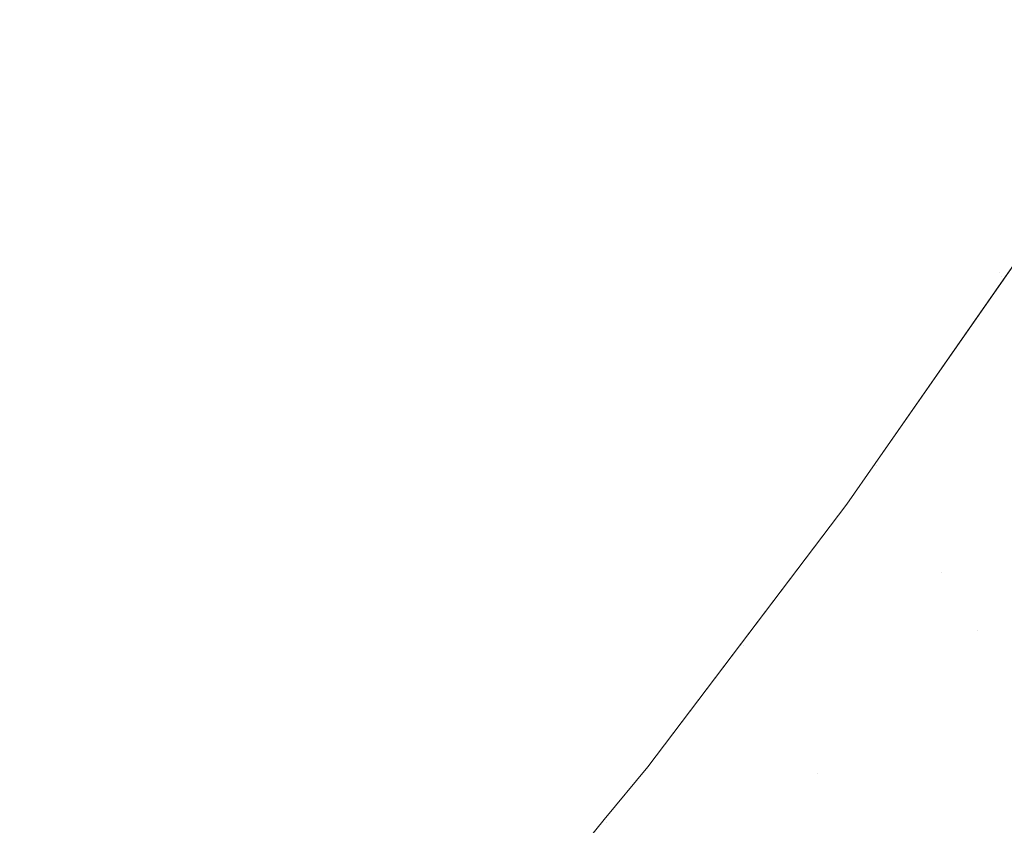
# Model space of a CAD drawing. Header units: centimetres. Extents: x -17.1 to 18.2, y 3.4 to 5.2.
# Tile 231 of 256: x 6.2985 to 6.3184, y 3.7459 to 3.7621. Entities that reach past the tile are written whole.
import ezdxf

# ---------------------------------------------------------------- set-up
doc = ezdxf.new("R2010")
doc.units = ezdxf.units.CM
doc.header["$LTSCALE"] = 2.54
doc.layers.add('Lucido design-1', color=7, linetype='Continuous')

# ---------------------------------------------------------------- blocks, each defined once
blk = doc.blocks.new('Gruppo-4-1')
at = {"color": 7, "linetype": 'Continuous', "lineweight": 9}
blk.add_3dface([(-17.020308, 5.100212, -1872.215514), (-17.020308, 3.500212, -1872.215514), (18.147234, 3.500212, -1872.215514), (18.147234, 5.100212, -1872.215514)], dxfattribs=at)
for points, invisible_edges in [([(18.147234, 5.100212, -1873.015514), (6.24222, 3.601209, -1873.015514), (6.247738, 3.602007, -1873.015514)], 9), ([(6.24222, 3.601209, -1873.015514), (18.147234, 5.100212, -1873.015514), (18.147234, 3.500212, -1873.015514)], 9), ([(18.147234, 5.100212, -1873.015514), (6.247738, 3.602007, -1873.015514), (6.250767, 3.602575, -1873.015514)], 9), ([(6.250767, 3.602575, -1873.015514), (6.253268, 3.603044, -1873.015514), (18.147234, 5.100212, -1873.015514)], 10), ([(18.147234, 5.100212, -1873.015514), (6.253268, 3.603044, -1873.015514), (6.258817, 3.604324, -1873.015514)], 9), ([(18.147234, 5.100212, -1873.015514), (6.258817, 3.604324, -1873.015514), (6.26439, 3.605856, -1873.015514)], 9), ([(18.147234, 5.100212, -1873.015514), (6.26439, 3.605856, -1873.015514), (6.269994, 3.607647, -1873.015514)], 9), ([(18.147234, 5.100212, -1873.015514), (6.269994, 3.607647, -1873.015514), (6.275634, 3.609711, -1873.015514)], 9), ([(18.147234, 5.100212, -1873.015514), (6.275634, 3.609711, -1873.015514), (6.281313, 3.612058, -1873.015514)], 9), ([(18.147234, 5.100212, -1873.015514), (6.281313, 3.612058, -1873.015514), (6.287038, 3.614703, -1873.015514)], 9), ([(18.147234, 5.100212, -1873.015514), (6.287038, 3.614703, -1873.015514), (6.292811, 3.617664, -1873.015514)], 9), ([(18.147234, 5.100212, -1873.015514), (6.292811, 3.617664, -1873.015514), (6.298004, 3.620601, -1873.015514), (6.298635, 3.620958, -1873.015514)], 9), ([(18.147234, 5.100212, -1873.015514), (6.298635, 3.620958, -1873.015514), (6.304513, 3.624607, -1873.015514)], 9), ([(18.147234, 5.100212, -1873.015514), (6.304513, 3.624607, -1873.015514), (6.310445, 3.628633, -1873.015514)], 9), ([(18.147234, 5.100212, -1873.015514), (6.310445, 3.628633, -1873.015514), (6.316431, 3.633061, -1873.015514)], 9), ([(18.147234, 5.100212, -1873.015514), (6.316431, 3.633061, -1873.015514), (6.319508, 3.635537, -1873.015514), (6.322469, 3.637919, -1873.015514)], 9), ([(6.300919, 3.763212, -1872.652484), (6.303389, 3.766377, -1872.652484), (6.304086, 3.765172, -1872.654508), (6.301594, 3.761978, -1872.654508)], 15), ([(6.308498, 3.765151, -1872.660793), (6.30603, 3.761808, -1872.660793), (6.305407, 3.762886, -1872.658665), (6.307856, 3.766203, -1872.658665)], 15), ([(6.31713, 3.766206, -1872.676402), (6.317578, 3.765547, -1872.678705), (6.315166, 3.761908, -1872.678705), (6.31473, 3.762585, -1872.676402)], 15), ([(6.300222, 3.764488, -1872.6505), (6.297694, 3.761425, -1872.6505), (6.296999, 3.762771, -1872.648557), (6.299503, 3.765804, -1872.648557)], 15), ([(6.310266, 3.762257, -1872.66735), (6.312699, 3.765736, -1872.66735), (6.313249, 3.764882, -1872.669585), (6.310801, 3.761381, -1872.669585)], 15), ([(6.315574, 3.761275, -1872.681018), (6.315166, 3.761908, -1872.678705), (6.317578, 3.765547, -1872.678705), (6.317997, 3.764931, -1872.681018)], 15), ([(6.301594, 3.761978, -1872.654508), (6.304086, 3.765172, -1872.654508), (6.304759, 3.764008, -1872.656569), (6.302245, 3.760786, -1872.656569)], 15), ([(6.309114, 3.764143, -1872.662952), (6.306628, 3.760774, -1872.662952), (6.30603, 3.761808, -1872.660793), (6.308498, 3.765151, -1872.660793)], 15), ([(6.311308, 3.76055, -1872.67184), (6.310801, 3.761381, -1872.669585), (6.313249, 3.764882, -1872.669585), (6.313771, 3.764072, -1872.67184)], 15), ([(6.317997, 3.764931, -1872.681018), (6.318386, 3.764358, -1872.683339), (6.315953, 3.760687, -1872.683339), (6.315574, 3.761275, -1872.681018)], 15), ([(6.300919, 3.763212, -1872.652484), (6.298367, 3.760121, -1872.652484), (6.297694, 3.761425, -1872.6505), (6.300222, 3.764488, -1872.6505)], 15), ([(6.316304, 3.760143, -1872.685667), (6.315953, 3.760687, -1872.683339), (6.318386, 3.764358, -1872.683339), (6.318746, 3.763828, -1872.685667)], 15), ([(6.302245, 3.760786, -1872.656569), (6.304759, 3.764008, -1872.656569), (6.305407, 3.762886, -1872.658665), (6.302873, 3.759638, -1872.658665)], 15), ([(6.309704, 3.763177, -1872.665138), (6.307199, 3.759785, -1872.665138), (6.306628, 3.760774, -1872.662952), (6.309114, 3.764143, -1872.662952)], 15), ([(6.313771, 3.764072, -1872.67184), (6.314265, 3.763306, -1872.674113), (6.311788, 3.759764, -1872.674113), (6.311308, 3.76055, -1872.67184)], 15), ([(6.318746, 3.763828, -1872.685667), (6.319077, 3.763341, -1872.687998), (6.316626, 3.759642, -1872.687998), (6.316304, 3.760143, -1872.685667)], 15), ([(6.301594, 3.761978, -1872.654508), (6.299019, 3.758859, -1872.654508), (6.298367, 3.760121, -1872.652484), (6.300919, 3.763212, -1872.652484)], 15), ([(6.31224, 3.759024, -1872.676402), (6.311788, 3.759764, -1872.674113), (6.314265, 3.763306, -1872.674113), (6.31473, 3.762585, -1872.676402)], 15), ([(6.316921, 3.759186, -1872.690331), (6.316626, 3.759642, -1872.687998), (6.319077, 3.763341, -1872.687998), (6.31938, 3.762896, -1872.690331)], 15), ([(6.310266, 3.762257, -1872.66735), (6.307745, 3.758842, -1872.66735), (6.307199, 3.759785, -1872.665138), (6.309704, 3.763177, -1872.665138)], 15), ([(6.302873, 3.759638, -1872.658665), (6.305407, 3.762886, -1872.658665), (6.30603, 3.761808, -1872.660793), (6.303476, 3.758535, -1872.660793)], 15), ([(6.31938, 3.762896, -1872.690331), (6.319653, 3.762493, -1872.692664), (6.317187, 3.758772, -1872.692664), (6.316921, 3.759186, -1872.690331)], 15), ([(6.31473, 3.762585, -1872.676402), (6.315166, 3.761908, -1872.678705), (6.312664, 3.758329, -1872.678705), (6.31224, 3.759024, -1872.676402)], 15), ([(6.317426, 3.758401, -1872.694993), (6.317187, 3.758772, -1872.692664), (6.319653, 3.762493, -1872.692664), (6.319899, 3.762132, -1872.694993)], 15), ([(6.310801, 3.761381, -1872.669585), (6.308264, 3.757944, -1872.669585), (6.307745, 3.758842, -1872.66735), (6.310266, 3.762257, -1872.66735)], 15), ([(6.319899, 3.762132, -1872.694993), (6.320116, 3.761812, -1872.697318), (6.317638, 3.758072, -1872.697318), (6.317426, 3.758401, -1872.694993)], 15), ([(6.302245, 3.760786, -1872.656569), (6.299648, 3.75764, -1872.656569), (6.299019, 3.758859, -1872.654508), (6.301594, 3.761978, -1872.654508)], 15), ([(6.303476, 3.758535, -1872.660793), (6.30603, 3.761808, -1872.660793), (6.306628, 3.760774, -1872.662952), (6.304054, 3.757477, -1872.662952)], 15), ([(6.31306, 3.75768, -1872.681018), (6.312664, 3.758329, -1872.678705), (6.315166, 3.761908, -1872.678705), (6.315574, 3.761275, -1872.681018)], 15), ([(6.317823, 3.757785, -1872.699636), (6.317638, 3.758072, -1872.697318), (6.320116, 3.761812, -1872.697318), (6.320307, 3.761533, -1872.699636)], 15), ([(6.320307, 3.761533, -1872.699636), (6.32047, 3.761293, -1872.701944), (6.317982, 3.757539, -1872.701944), (6.317823, 3.757785, -1872.699636)], 15), ([(6.308756, 3.757092, -1872.67184), (6.308264, 3.757944, -1872.669585), (6.310801, 3.761381, -1872.669585), (6.311308, 3.76055, -1872.67184)], 15), ([(6.315574, 3.761275, -1872.681018), (6.315953, 3.760687, -1872.683339), (6.313429, 3.757076, -1872.683339), (6.31306, 3.75768, -1872.681018)], 15), ([(6.318115, 3.757333, -1872.704243), (6.317982, 3.757539, -1872.701944), (6.32047, 3.761293, -1872.701944), (6.320606, 3.761092, -1872.704243)], 15), ([(6.320606, 3.761092, -1872.704243), (6.320717, 3.76093, -1872.706529), (6.318222, 3.757166, -1872.706529), (6.318115, 3.757333, -1872.704243)], 15), ([(6.318305, 3.757038, -1872.7088), (6.318222, 3.757166, -1872.706529), (6.320717, 3.76093, -1872.706529)], 11), ([(6.320717, 3.76093, -1872.706529), (6.320861, 3.760717, -1872.711056), (6.318305, 3.757038, -1872.7088)], 11), ([(6.302873, 3.759638, -1872.658665), (6.300254, 3.756466, -1872.658665), (6.299648, 3.75764, -1872.656569), (6.302245, 3.760786, -1872.656569)], 15), ([(6.304054, 3.757477, -1872.662952), (6.306628, 3.760774, -1872.662952), (6.307199, 3.759785, -1872.665138), (6.304608, 3.756464, -1872.665138)], 15), ([(6.31377, 3.756518, -1872.685667), (6.313429, 3.757076, -1872.683339), (6.315953, 3.760687, -1872.683339), (6.316304, 3.760143, -1872.685667)], 15), ([(6.320861, 3.760717, -1872.711056), (6.318363, 3.756947, -1872.711056), (6.318305, 3.757038, -1872.7088)], 11), ([(6.319231, 3.758093, -1872.715514), (6.318363, 3.756947, -1872.711056), (6.320861, 3.760717, -1872.711056)], 11), ([(6.311308, 3.76055, -1872.67184), (6.311788, 3.759764, -1872.674113), (6.309221, 3.756287, -1872.674113), (6.308756, 3.757092, -1872.67184)], 15), ([(6.295734, 3.757109, -1872.652484), (6.298367, 3.760121, -1872.652484), (6.299019, 3.758859, -1872.654508), (6.296362, 3.75582, -1872.654508)], 15), ([(6.316304, 3.760143, -1872.685667), (6.316626, 3.759642, -1872.687998), (6.314083, 3.756005, -1872.687998), (6.31377, 3.756518, -1872.685667)], 15), ([(6.303476, 3.758535, -1872.660793), (6.300837, 3.755338, -1872.660793), (6.300254, 3.756466, -1872.658665), (6.302873, 3.759638, -1872.658665)], 15), ([(6.304608, 3.756464, -1872.665138), (6.307199, 3.759785, -1872.665138), (6.307745, 3.758842, -1872.66735), (6.305136, 3.755498, -1872.66735)], 15), ([(6.30966, 3.755529, -1872.676402), (6.309221, 3.756287, -1872.674113), (6.311788, 3.759764, -1872.674113), (6.31224, 3.759024, -1872.676402)], 15), ([(6.314369, 3.755536, -1872.690331), (6.314083, 3.756005, -1872.687998), (6.316626, 3.759642, -1872.687998), (6.316921, 3.759186, -1872.690331)], 15), ([(6.31224, 3.759024, -1872.676402), (6.312664, 3.758329, -1872.678705), (6.310071, 3.754817, -1872.678705), (6.30966, 3.755529, -1872.676402)], 15), ([(6.316921, 3.759186, -1872.690331), (6.317187, 3.758772, -1872.692664), (6.314628, 3.755112, -1872.692664), (6.314369, 3.755536, -1872.690331)], 15), ([(6.296362, 3.75582, -1872.654508), (6.299019, 3.758859, -1872.654508), (6.299648, 3.75764, -1872.656569), (6.296968, 3.754576, -1872.656569)], 15), ([(6.305136, 3.755498, -1872.66735), (6.307745, 3.758842, -1872.66735), (6.308264, 3.757944, -1872.669585), (6.305638, 3.754579, -1872.669585)], 15), ([(6.31486, 3.754732, -1872.694993), (6.314628, 3.755112, -1872.692664), (6.317187, 3.758772, -1872.692664), (6.317426, 3.758401, -1872.694993)], 15), ([(6.304054, 3.757477, -1872.662952), (6.301395, 3.754256, -1872.662952), (6.300837, 3.755338, -1872.660793), (6.303476, 3.758535, -1872.660793)], 15), ([(6.310455, 3.754152, -1872.681018), (6.310071, 3.754817, -1872.678705), (6.312664, 3.758329, -1872.678705), (6.31306, 3.75768, -1872.681018)], 15), ([(6.317426, 3.758401, -1872.694993), (6.317638, 3.758072, -1872.697318), (6.315066, 3.754394, -1872.697318), (6.31486, 3.754732, -1872.694993)], 15), ([(6.315246, 3.7541, -1872.699636), (6.315066, 3.754394, -1872.697318), (6.317638, 3.758072, -1872.697318), (6.317823, 3.757785, -1872.699636)], 15), ([(6.315802, 3.753177, -1872.915514), (6.319231, 3.758093, -1872.915514), (6.318432, 3.75684, -1872.918688), (6.315838, 3.75313, -1872.918688)], 14), ([(6.319231, 3.758093, -1872.915514), (6.315802, 3.753177, -1872.915514), (6.315802, 3.753177, -1872.715514), (6.318391, 3.756889, -1872.715514)], 10), ([(6.319231, 3.758093, -1872.715514), (6.318391, 3.756889, -1872.715514), (6.318363, 3.756947, -1872.711056)], 10), ([(6.318391, 3.756889, -1872.715514), (6.319231, 3.758093, -1872.715514), (6.319231, 3.758093, -1872.915514)], 10), ([(6.305638, 3.754579, -1872.669585), (6.308264, 3.757944, -1872.669585), (6.308756, 3.757092, -1872.67184), (6.306115, 3.753708, -1872.67184)], 15), ([(6.296968, 3.754576, -1872.656569), (6.299648, 3.75764, -1872.656569), (6.300254, 3.756466, -1872.658665), (6.297552, 3.753377, -1872.658665)], 15), ([(6.31306, 3.75768, -1872.681018), (6.313429, 3.757076, -1872.683339), (6.310813, 3.753533, -1872.683339), (6.310455, 3.754152, -1872.681018)], 15), ([(6.317823, 3.757785, -1872.699636), (6.317982, 3.757539, -1872.701944), (6.315401, 3.753847, -1872.701944), (6.315246, 3.7541, -1872.699636)], 15), ([(6.304608, 3.756464, -1872.665138), (6.30193, 3.753221, -1872.665138), (6.301395, 3.754256, -1872.662952), (6.304054, 3.757477, -1872.662952)], 15), ([(6.31553, 3.753635, -1872.704243), (6.315401, 3.753847, -1872.701944), (6.317982, 3.757539, -1872.701944), (6.318115, 3.757333, -1872.704243)], 15), ([(6.318115, 3.757333, -1872.704243), (6.318222, 3.757166, -1872.706529), (6.315634, 3.753464, -1872.706529), (6.31553, 3.753635, -1872.704243)], 15), ([(6.306115, 3.753708, -1872.67184), (6.308756, 3.757092, -1872.67184), (6.309221, 3.756287, -1872.674113), (6.306565, 3.752883, -1872.674113)], 15), ([(6.311144, 3.752961, -1872.685667), (6.310813, 3.753533, -1872.683339), (6.313429, 3.757076, -1872.683339), (6.31377, 3.756518, -1872.685667)], 15), ([(6.315715, 3.753333, -1872.7088), (6.315634, 3.753464, -1872.706529), (6.318222, 3.757166, -1872.706529), (6.318305, 3.757038, -1872.7088)], 15), ([(6.318305, 3.757038, -1872.7088), (6.318363, 3.756947, -1872.711056), (6.315771, 3.75324, -1872.711056), (6.315715, 3.753333, -1872.7088)], 15), ([(6.315805, 3.753185, -1872.713294), (6.315771, 3.75324, -1872.711056), (6.318363, 3.756947, -1872.711056)], 11), ([(6.318391, 3.756889, -1872.715514), (6.315802, 3.753177, -1872.715514), (6.315805, 3.753185, -1872.713294)], 10), ([(6.318363, 3.756947, -1872.711056), (6.318391, 3.756889, -1872.715514), (6.315805, 3.753185, -1872.713294)], 11), ([(6.315838, 3.75313, -1872.918688), (6.318432, 3.75684, -1872.918688), (6.318505, 3.756727, -1872.921959), (6.315909, 3.753014, -1872.921959)], 15), ([(6.315909, 3.753014, -1872.921959), (6.318505, 3.756727, -1872.921959), (6.318632, 3.75653, -1872.925326), (6.316032, 3.752812, -1872.925326)], 15), ([(6.297552, 3.753377, -1872.658665), (6.300254, 3.756466, -1872.658665), (6.300837, 3.755338, -1872.660793), (6.298113, 3.752224, -1872.660793)], 15), ([(6.305136, 3.755498, -1872.66735), (6.30244, 3.752233, -1872.66735), (6.30193, 3.753221, -1872.665138), (6.304608, 3.756464, -1872.665138)], 15), ([(6.31377, 3.756518, -1872.685667), (6.314083, 3.756005, -1872.687998), (6.311448, 3.752435, -1872.687998), (6.311144, 3.752961, -1872.685667)], 15), ([(6.316032, 3.752812, -1872.925326), (6.318632, 3.75653, -1872.925326), (6.318818, 3.756242, -1872.928788), (6.316213, 3.752516, -1872.928788)], 15), ([(6.306989, 3.752107, -1872.676402), (6.306565, 3.752883, -1872.674113), (6.309221, 3.756287, -1872.674113), (6.30966, 3.755529, -1872.676402)], 15), ([(6.316213, 3.752516, -1872.928788), (6.318818, 3.756242, -1872.928788), (6.319068, 3.755854, -1872.932342), (6.316456, 3.752118, -1872.932342)], 15), ([(6.311725, 3.751955, -1872.690331), (6.311448, 3.752435, -1872.687998), (6.314083, 3.756005, -1872.687998), (6.314369, 3.755536, -1872.690331)], 15), ([(6.316456, 3.752118, -1872.932342), (6.319068, 3.755854, -1872.932342), (6.319387, 3.755358, -1872.935985), (6.316766, 3.75161, -1872.935985)], 15), ([(6.305638, 3.754579, -1872.669585), (6.302925, 3.751293, -1872.669585), (6.30244, 3.752233, -1872.66735), (6.305136, 3.755498, -1872.66735)], 15), ([(6.30966, 3.755529, -1872.676402), (6.310071, 3.754817, -1872.678705), (6.307388, 3.751378, -1872.678705), (6.306989, 3.752107, -1872.676402)], 15), ([(6.314369, 3.755536, -1872.690331), (6.314628, 3.755112, -1872.692664), (6.311976, 3.75152, -1872.692664), (6.311725, 3.751955, -1872.690331)], 15), ([(6.298113, 3.752224, -1872.660793), (6.300837, 3.755338, -1872.660793), (6.301395, 3.754256, -1872.662952), (6.298652, 3.751119, -1872.662952)], 15), ([(6.316766, 3.75161, -1872.935985), (6.319387, 3.755358, -1872.935985), (6.319782, 3.754746, -1872.939711), (6.31715, 3.750982, -1872.939711)], 15), ([(6.312202, 3.751131, -1872.694993), (6.311976, 3.75152, -1872.692664), (6.314628, 3.755112, -1872.692664), (6.31486, 3.754732, -1872.694993)], 15), ([(6.30776, 3.750698, -1872.681018), (6.307388, 3.751378, -1872.678705), (6.310071, 3.754817, -1872.678705), (6.310455, 3.754152, -1872.681018)], 15), ([(6.31486, 3.754732, -1872.694993), (6.315066, 3.754394, -1872.697318), (6.312401, 3.750785, -1872.697318), (6.312202, 3.751131, -1872.694993)], 15), ([(6.31715, 3.750982, -1872.939711), (6.319782, 3.754746, -1872.939711), (6.320257, 3.754009, -1872.943514), (6.317611, 3.750226, -1872.943514)], 15), ([(6.306115, 3.753708, -1872.67184), (6.303385, 3.750402, -1872.67184), (6.302925, 3.751293, -1872.669585), (6.305638, 3.754579, -1872.669585)], 15), ([(6.298652, 3.751119, -1872.662952), (6.301395, 3.754256, -1872.662952), (6.30193, 3.753221, -1872.665138), (6.299167, 3.750061, -1872.665138)], 15), ([(6.312576, 3.750483, -1872.699636), (6.312401, 3.750785, -1872.697318), (6.315066, 3.754394, -1872.697318), (6.315246, 3.7541, -1872.699636)], 15), ([(6.310455, 3.754152, -1872.681018), (6.310813, 3.753533, -1872.683339), (6.308106, 3.750064, -1872.683339), (6.30776, 3.750698, -1872.681018)], 15), ([(6.315246, 3.7541, -1872.699636), (6.315401, 3.753847, -1872.701944), (6.312726, 3.750224, -1872.701944), (6.312576, 3.750483, -1872.699636)], 15), ([(6.312851, 3.750007, -1872.704243), (6.312726, 3.750224, -1872.701944), (6.315401, 3.753847, -1872.701944), (6.31553, 3.753635, -1872.704243)], 15), ([(6.317874, 3.749797, -1872.945443), (6.317611, 3.750226, -1872.943514), (6.320257, 3.754009, -1872.943514)], 11), ([(6.320257, 3.754009, -1872.943514), (6.320818, 3.753138, -1872.947388), (6.317874, 3.749797, -1872.945443)], 11), ([(6.306565, 3.752883, -1872.674113), (6.303821, 3.749559, -1872.674113), (6.303385, 3.750402, -1872.67184), (6.306115, 3.753708, -1872.67184)], 15), ([(6.31553, 3.753635, -1872.704243), (6.315634, 3.753464, -1872.706529), (6.312952, 3.749832, -1872.706529), (6.312851, 3.750007, -1872.704243)], 15), ([(6.308426, 3.749479, -1872.685667), (6.308106, 3.750064, -1872.683339), (6.310813, 3.753533, -1872.683339), (6.311144, 3.752961, -1872.685667)], 15), ([(6.31303, 3.749697, -1872.7088), (6.312952, 3.749832, -1872.706529), (6.315634, 3.753464, -1872.706529), (6.315715, 3.753333, -1872.7088)], 15), ([(6.315715, 3.753333, -1872.7088), (6.315771, 3.75324, -1872.711056), (6.313085, 3.749602, -1872.711056), (6.31303, 3.749697, -1872.7088)], 15), ([(6.313118, 3.749546, -1872.713294), (6.313085, 3.749602, -1872.711056), (6.315771, 3.75324, -1872.711056), (6.315805, 3.753185, -1872.713294)], 15), ([(6.299167, 3.750061, -1872.665138), (6.30193, 3.753221, -1872.665138), (6.30244, 3.752233, -1872.66735), (6.299658, 3.749052, -1872.66735)], 15), ([(6.313118, 3.749546, -1872.713294), (6.315805, 3.753185, -1872.713294), (6.315229, 3.752354, -1872.715514)], 11), ([(6.315229, 3.752354, -1872.915514), (6.315838, 3.75313, -1872.918688), (6.31315, 3.749489, -1872.918688)], 11), ([(6.315909, 3.753014, -1872.921959), (6.313219, 3.74937, -1872.921959), (6.31315, 3.749489, -1872.918688), (6.315838, 3.75313, -1872.918688)], 15), ([(6.315805, 3.753185, -1872.713294), (6.315802, 3.753177, -1872.715514), (6.315229, 3.752354, -1872.715514)], 9), ([(6.315229, 3.752354, -1872.915514), (6.315802, 3.753177, -1872.915514), (6.315838, 3.75313, -1872.918688)], 10), ([(6.315802, 3.753177, -1872.915514), (6.315229, 3.752354, -1872.915514), (6.315229, 3.752354, -1872.715514), (6.315802, 3.753177, -1872.715514)], 10), ([(6.320818, 3.753138, -1872.947388), (6.318157, 3.749332, -1872.947388), (6.317874, 3.749797, -1872.945443)], 11), ([(6.318463, 3.748831, -1872.949348), (6.318157, 3.749332, -1872.947388), (6.320818, 3.753138, -1872.947388), (6.321133, 3.752649, -1872.949348)], 15), ([(6.30423, 3.748765, -1872.676402), (6.303821, 3.749559, -1872.674113), (6.306565, 3.752883, -1872.674113), (6.306989, 3.752107, -1872.676402)], 15), ([(6.311144, 3.752961, -1872.685667), (6.311448, 3.752435, -1872.687998), (6.30872, 3.74894, -1872.687998), (6.308426, 3.749479, -1872.685667)], 15), ([(6.316032, 3.752812, -1872.925326), (6.313339, 3.749163, -1872.925326), (6.313219, 3.74937, -1872.921959), (6.315909, 3.753014, -1872.921959)], 15), ([(6.316213, 3.752516, -1872.928788), (6.313514, 3.74886, -1872.928788), (6.313339, 3.749163, -1872.925326), (6.316032, 3.752812, -1872.925326)], 15), ([(6.316456, 3.752118, -1872.932342), (6.31375, 3.748453, -1872.932342), (6.313514, 3.74886, -1872.928788), (6.316213, 3.752516, -1872.928788)], 15), ([(6.308989, 3.748449, -1872.690331), (6.30872, 3.74894, -1872.687998), (6.311448, 3.752435, -1872.687998), (6.311725, 3.751955, -1872.690331)], 15), ([(6.31315, 3.749489, -1872.918688), (6.311209, 3.747045, -1872.915514), (6.315229, 3.752354, -1872.915514)], 9), ([(6.313103, 3.749547, -1872.715514), (6.315229, 3.752354, -1872.715514), (6.315229, 3.752354, -1872.915514), (6.311209, 3.747045, -1872.915514)], 10), ([(6.315229, 3.752354, -1872.715514), (6.313103, 3.749547, -1872.715514), (6.313118, 3.749546, -1872.713294)], 10), ([(6.298652, 3.751119, -1872.662952), (6.295824, 3.748071, -1872.662952), (6.295307, 3.749199, -1872.660793), (6.298113, 3.752224, -1872.660793)], 15), ([(6.299658, 3.749052, -1872.66735), (6.30244, 3.752233, -1872.66735), (6.302925, 3.751293, -1872.669585), (6.300126, 3.748092, -1872.669585)], 15), ([(6.306989, 3.752107, -1872.676402), (6.307388, 3.751378, -1872.678705), (6.304615, 3.74802, -1872.678705), (6.30423, 3.748765, -1872.676402)], 15), ([(6.316766, 3.75161, -1872.935985), (6.314051, 3.747932, -1872.935985), (6.31375, 3.748453, -1872.932342), (6.316456, 3.752118, -1872.932342)], 15), ([(6.311725, 3.751955, -1872.690331), (6.311976, 3.75152, -1872.692664), (6.309232, 3.748004, -1872.692664), (6.308989, 3.748449, -1872.690331)], 15), ([(6.309451, 3.747605, -1872.694993), (6.309232, 3.748004, -1872.692664), (6.311976, 3.75152, -1872.692664), (6.312202, 3.751131, -1872.694993)], 15), ([(6.31715, 3.750982, -1872.939711), (6.314423, 3.747288, -1872.939711), (6.314051, 3.747932, -1872.935985), (6.316766, 3.75161, -1872.935985)], 15), ([(6.300126, 3.748092, -1872.669585), (6.302925, 3.751293, -1872.669585), (6.303385, 3.750402, -1872.67184), (6.300569, 3.747182, -1872.67184)], 15), ([(6.304975, 3.747324, -1872.681018), (6.304615, 3.74802, -1872.678705), (6.307388, 3.751378, -1872.678705), (6.30776, 3.750698, -1872.681018)], 15), ([(6.299167, 3.750061, -1872.665138), (6.296319, 3.746992, -1872.665138), (6.295824, 3.748071, -1872.662952), (6.298652, 3.751119, -1872.662952)], 15), ([(6.312202, 3.751131, -1872.694993), (6.312401, 3.750785, -1872.697318), (6.309644, 3.747251, -1872.697318), (6.309451, 3.747605, -1872.694993)], 15), ([(6.314637, 3.746918, -1872.941603), (6.314423, 3.747288, -1872.939711), (6.31715, 3.750982, -1872.939711)], 11), ([(6.31715, 3.750982, -1872.939711), (6.317611, 3.750226, -1872.943514), (6.314637, 3.746918, -1872.941603)], 11), ([(6.30776, 3.750698, -1872.681018), (6.308106, 3.750064, -1872.683339), (6.305309, 3.746676, -1872.683339), (6.304975, 3.747324, -1872.681018)], 15), ([(6.309813, 3.746942, -1872.699636), (6.309644, 3.747251, -1872.697318), (6.312401, 3.750785, -1872.697318), (6.312576, 3.750483, -1872.699636)], 15), ([(6.312576, 3.750483, -1872.699636), (6.312726, 3.750224, -1872.701944), (6.309958, 3.746677, -1872.701944), (6.309813, 3.746942, -1872.699636)], 15), ([(6.300569, 3.747182, -1872.67184), (6.303385, 3.750402, -1872.67184), (6.303821, 3.749559, -1872.674113), (6.300988, 3.746321, -1872.674113)], 15), ([(6.299658, 3.749052, -1872.66735), (6.296792, 3.745963, -1872.66735), (6.296319, 3.746992, -1872.665138), (6.299167, 3.750061, -1872.665138)], 15), ([(6.305618, 3.746078, -1872.685667), (6.305309, 3.746676, -1872.683339), (6.308106, 3.750064, -1872.683339), (6.308426, 3.749479, -1872.685667)], 15), ([(6.310079, 3.746455, -1872.704243), (6.309958, 3.746677, -1872.701944), (6.312726, 3.750224, -1872.701944), (6.312851, 3.750007, -1872.704243)], 15), ([(6.317611, 3.750226, -1872.943514), (6.31487, 3.746513, -1872.943514), (6.314637, 3.746918, -1872.941603)], 11), ([(6.315125, 3.746074, -1872.945443), (6.31487, 3.746513, -1872.943514), (6.317611, 3.750226, -1872.943514), (6.317874, 3.749797, -1872.945443)], 15), ([(6.312851, 3.750007, -1872.704243), (6.312952, 3.749832, -1872.706529), (6.310177, 3.746275, -1872.706529), (6.310079, 3.746455, -1872.704243)], 15), ([(6.310253, 3.746137, -1872.7088), (6.310177, 3.746275, -1872.706529), (6.312952, 3.749832, -1872.706529), (6.31303, 3.749697, -1872.7088)], 15), ([(6.31303, 3.749697, -1872.7088), (6.313085, 3.749602, -1872.711056), (6.310306, 3.74604, -1872.711056), (6.310253, 3.746137, -1872.7088)], 15), ([(6.317874, 3.749797, -1872.945443), (6.318157, 3.749332, -1872.947388), (6.3154, 3.745597, -1872.947388), (6.315125, 3.746074, -1872.945443)], 15), ([(6.300988, 3.746321, -1872.674113), (6.303821, 3.749559, -1872.674113), (6.30423, 3.748765, -1872.676402), (6.301383, 3.74551, -1872.676402)], 15), ([(6.308426, 3.749479, -1872.685667), (6.30872, 3.74894, -1872.687998), (6.305902, 3.745527, -1872.687998), (6.305618, 3.746078, -1872.685667)], 15), ([(6.310337, 3.745982, -1872.713294), (6.310306, 3.74604, -1872.711056), (6.313085, 3.749602, -1872.711056), (6.313118, 3.749546, -1872.713294)], 15), ([(6.311209, 3.747045, -1872.715514), (6.310337, 3.745982, -1872.713294), (6.313118, 3.749546, -1872.713294)], 11), ([(6.310369, 3.745925, -1872.918688), (6.31315, 3.749489, -1872.918688), (6.313219, 3.74937, -1872.921959), (6.310435, 3.745803, -1872.921959)], 15), ([(6.311209, 3.747045, -1872.915514), (6.31315, 3.749489, -1872.918688), (6.310369, 3.745925, -1872.918688)], 11), ([(6.311209, 3.747045, -1872.915514), (6.311209, 3.747045, -1872.715514), (6.313103, 3.749547, -1872.715514)], 9), ([(6.313118, 3.749546, -1872.713294), (6.313103, 3.749547, -1872.715514), (6.311209, 3.747045, -1872.715514)], 9), ([(6.310435, 3.745803, -1872.921959), (6.313219, 3.74937, -1872.921959), (6.313339, 3.749163, -1872.925326), (6.310551, 3.745591, -1872.925326)], 15), ([(6.315697, 3.745084, -1872.949348), (6.3154, 3.745597, -1872.947388), (6.318157, 3.749332, -1872.947388), (6.318463, 3.748831, -1872.949348)], 15), ([(6.310551, 3.745591, -1872.925326), (6.313339, 3.749163, -1872.925326), (6.313514, 3.74886, -1872.928788), (6.310721, 3.745281, -1872.928788)], 15), ([(6.300126, 3.748092, -1872.669585), (6.297241, 3.744983, -1872.669585), (6.296792, 3.745963, -1872.66735), (6.299658, 3.749052, -1872.66735)], 15), ([(6.306162, 3.745024, -1872.690331), (6.305902, 3.745527, -1872.687998), (6.30872, 3.74894, -1872.687998), (6.308989, 3.748449, -1872.690331)], 15), ([(6.310721, 3.745281, -1872.928788), (6.313514, 3.74886, -1872.928788), (6.31375, 3.748453, -1872.932342), (6.310949, 3.744863, -1872.932342)], 15), ([(6.301383, 3.74551, -1872.676402), (6.30423, 3.748765, -1872.676402), (6.304615, 3.74802, -1872.678705), (6.301754, 3.744749, -1872.678705)], 15), ([(6.318463, 3.748831, -1872.949348), (6.318793, 3.748291, -1872.951323), (6.316016, 3.744531, -1872.951323), (6.315697, 3.745084, -1872.949348)], 15), ([(6.308989, 3.748449, -1872.690331), (6.309232, 3.748004, -1872.692664), (6.306397, 3.744569, -1872.692664), (6.306162, 3.745024, -1872.690331)], 15), ([(6.310949, 3.744863, -1872.932342), (6.31375, 3.748453, -1872.932342), (6.314051, 3.747932, -1872.935985), (6.31124, 3.74433, -1872.935985)], 15), ([(6.316359, 3.743938, -1872.953311), (6.316016, 3.744531, -1872.951323), (6.318793, 3.748291, -1872.951323), (6.319146, 3.747713, -1872.953311)], 15), ([(6.300569, 3.747182, -1872.67184), (6.297667, 3.744054, -1872.67184), (6.297241, 3.744983, -1872.669585), (6.300126, 3.748092, -1872.669585)], 15), ([(6.302101, 3.744037, -1872.681018), (6.301754, 3.744749, -1872.678705), (6.304615, 3.74802, -1872.678705), (6.304975, 3.747324, -1872.681018)], 15), ([(6.306608, 3.744161, -1872.694993), (6.306397, 3.744569, -1872.692664), (6.309232, 3.748004, -1872.692664), (6.309451, 3.747605, -1872.694993)], 15), ([(6.31124, 3.74433, -1872.935985), (6.314051, 3.747932, -1872.935985), (6.314423, 3.747288, -1872.939711), (6.3116, 3.743672, -1872.939711)], 15), ([(6.319146, 3.747713, -1872.953311), (6.319524, 3.747094, -1872.955309), (6.316725, 3.743304, -1872.955309), (6.316359, 3.743938, -1872.953311)], 15), ([(6.309451, 3.747605, -1872.694993), (6.309644, 3.747251, -1872.697318), (6.306794, 3.743799, -1872.697318), (6.306608, 3.744161, -1872.694993)], 15), ([(6.304975, 3.747324, -1872.681018), (6.305309, 3.746676, -1872.683339), (6.302423, 3.743376, -1872.683339), (6.302101, 3.744037, -1872.681018)], 15), ([(6.311808, 3.743292, -1872.941603), (6.3116, 3.743672, -1872.939711), (6.314423, 3.747288, -1872.939711), (6.314637, 3.746918, -1872.941603)], 15), ([(6.300988, 3.746321, -1872.674113), (6.29807, 3.743175, -1872.674113), (6.297667, 3.744054, -1872.67184), (6.300569, 3.747182, -1872.67184)], 15), ([(6.306958, 3.743483, -1872.699636), (6.306794, 3.743799, -1872.697318), (6.309644, 3.747251, -1872.697318), (6.309813, 3.746942, -1872.699636)], 15), ([(6.317116, 3.742628, -1872.957318), (6.316725, 3.743304, -1872.955309), (6.319524, 3.747094, -1872.955309), (6.319927, 3.746434, -1872.957318)], 15), ([(6.309813, 3.746942, -1872.699636), (6.309958, 3.746677, -1872.701944), (6.307098, 3.743212, -1872.701944), (6.306958, 3.743483, -1872.699636)], 15), ([(6.310369, 3.745925, -1872.918688), (6.310329, 3.745979, -1872.915514), (6.311209, 3.747045, -1872.915514)], 9), ([(6.310329, 3.745979, -1872.715514), (6.311209, 3.747045, -1872.715514), (6.311209, 3.747045, -1872.915514), (6.310329, 3.745979, -1872.915514)], 10), ([(6.311209, 3.747045, -1872.715514), (6.310329, 3.745979, -1872.715514), (6.310337, 3.745982, -1872.713294)], 10), ([(6.314637, 3.746918, -1872.941603), (6.31487, 3.746513, -1872.943514), (6.312034, 3.742878, -1872.943514), (6.311808, 3.743292, -1872.941603)], 15), ([(6.302721, 3.742764, -1872.685667), (6.302423, 3.743376, -1872.683339), (6.305309, 3.746676, -1872.683339), (6.305618, 3.746078, -1872.685667)], 15), ([(6.307215, 3.742985, -1872.704243), (6.307098, 3.743212, -1872.701944), (6.309958, 3.746677, -1872.701944), (6.310079, 3.746455, -1872.704243)], 15), ([(6.31228, 3.742428, -1872.945443), (6.312034, 3.742878, -1872.943514), (6.31487, 3.746513, -1872.943514), (6.315125, 3.746074, -1872.945443)], 15), ([(6.301383, 3.74551, -1872.676402), (6.29845, 3.742348, -1872.676402), (6.29807, 3.743175, -1872.674113), (6.300988, 3.746321, -1872.674113)], 15), ([(6.310079, 3.746455, -1872.704243), (6.310177, 3.746275, -1872.706529), (6.30731, 3.742802, -1872.706529), (6.307215, 3.742985, -1872.704243)], 15), ([(6.307382, 3.742661, -1872.7088), (6.30731, 3.742802, -1872.706529), (6.310177, 3.746275, -1872.706529), (6.310253, 3.746137, -1872.7088)], 15), ([(6.319927, 3.746434, -1872.957318), (6.320355, 3.745732, -1872.959334), (6.317532, 3.741908, -1872.959334), (6.317116, 3.742628, -1872.957318)], 15), ([(6.305618, 3.746078, -1872.685667), (6.305902, 3.745527, -1872.687998), (6.302995, 3.742202, -1872.687998), (6.302721, 3.742764, -1872.685667)], 15), ([(6.310253, 3.746137, -1872.7088), (6.310306, 3.74604, -1872.711056), (6.307434, 3.742561, -1872.711056), (6.307382, 3.742661, -1872.7088)], 15), ([(6.315125, 3.746074, -1872.945443), (6.3154, 3.745597, -1872.947388), (6.312547, 3.741941, -1872.947388), (6.31228, 3.742428, -1872.945443)], 15), ([(6.310337, 3.745982, -1872.713294), (6.310329, 3.745979, -1872.715514), (6.306735, 3.741618, -1872.715514), (6.307464, 3.742502, -1872.713294)], 13), ([(6.310369, 3.745925, -1872.918688), (6.307495, 3.742443, -1872.918688), (6.306735, 3.741618, -1872.915514), (6.310329, 3.745979, -1872.915514)], 11), ([(6.310329, 3.745979, -1872.915514), (6.306735, 3.741618, -1872.915514), (6.306735, 3.741618, -1872.715514), (6.310329, 3.745979, -1872.715514)], 10), ([(6.307464, 3.742502, -1872.713294), (6.307434, 3.742561, -1872.711056), (6.310306, 3.74604, -1872.711056), (6.310337, 3.745982, -1872.713294)], 15), ([(6.310435, 3.745803, -1872.921959), (6.307559, 3.742319, -1872.921959), (6.307495, 3.742443, -1872.918688), (6.310369, 3.745925, -1872.918688)], 15)]:
    blk.add_3dface(points, dxfattribs=dict(at, invisible_edges=invisible_edges))
blk = doc.blocks.new('Gruppo-5-1')
at = {"color": 7}
blk.add_blockref('Gruppo-4-1', (0, 0), dxfattribs=at)

msp = doc.modelspace()

# ---------------------------------------------------------------- block references
at = {"layer": 'Lucido design-1', "color": 7}
msp.add_blockref('Gruppo-5-1', (0, 0), dxfattribs=at)

doc.saveas('drawing.dxf')
